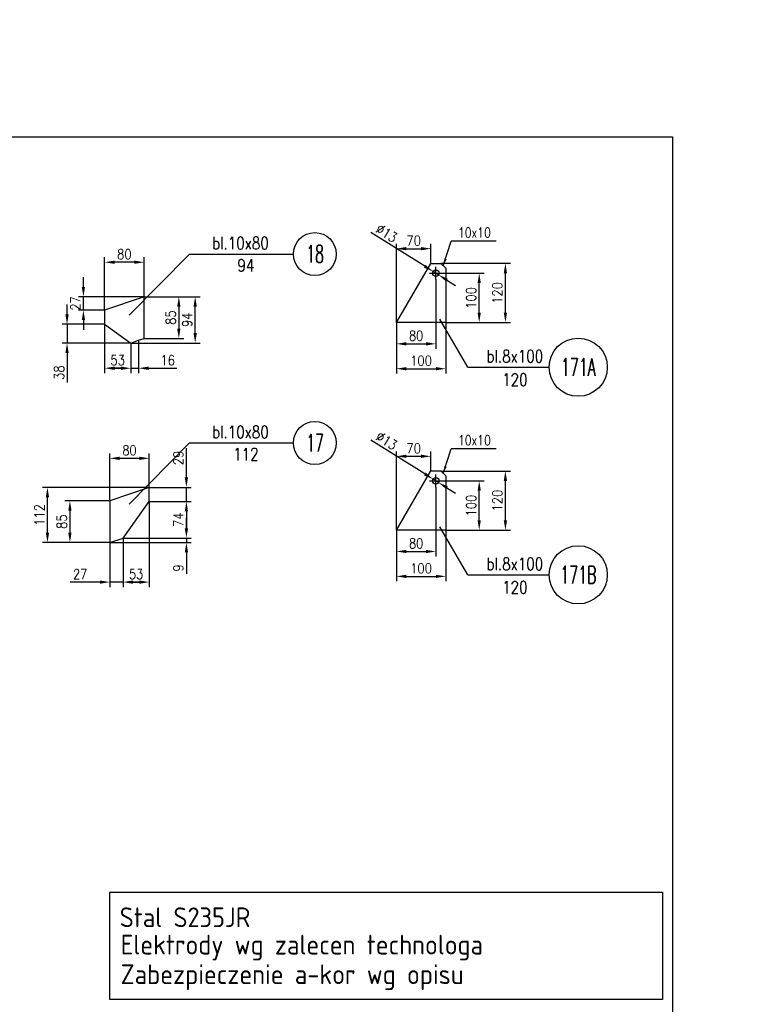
# Model space of a CAD drawing. Header units: millimetres. Extents: x -34919 to 306996, y -293018 to -145733.
# Tile 191 of 256: x 76138 to 77621, y -186132 to -184138. Entities that reach past the tile are written whole.
import ezdxf
from ezdxf.enums import TextEntityAlignment as Align

# ---------------------------------------------------------------- set-up
doc = ezdxf.new("R2010")
doc.units = ezdxf.units.MM
doc.header["$LTSCALE"] = 3
doc.linetypes.add('DASHDOT', pattern=[25.4, 12.7, -6.35, 0, -6.35])
for name, color, linetype in [('CIENKA', 4, 'Continuous'), ('K-wypełnienia', 8, 'Continuous'), ('oznaczenia', 4, 'Continuous'), ('Prz', 5, 'Continuous'), ('slupki', 7, 'Continuous')]:
    doc.layers.add(name, color=color, linetype=linetype)
doc.layers.add('OPISY', color=2, linetype='Continuous', lineweight=13)
doc.layers.add('SIATKA', color=5, linetype='Continuous', lineweight=18)
doc.styles.add('NOVE3', font='romans.shx', dxfattribs={"width": 0.7})
doc.styles.add('NOVE4', font='isocp.shx')
doc.styles.add('R20', font='romans.shx', dxfattribs={"width": 0.85})
doc.styles.add('R40', font='romans.shx', dxfattribs={"width": 0.8, "height": 40})
doc.styles.add('R50', font='romans.shx', dxfattribs={"width": 0.85, "height": 50})
doc.styles.add('WYMIAR1', font='ROMANS.shx', dxfattribs={"width": 0.7, "oblique": 15})
doc.dimstyles.new('NORM20', dxfattribs={"dimscale": 20, "dimtxt": 2, "dimasz": 1.5, "dimexe": 1, "dimexo": 1, "dimgap": 1, "dimtad": 1, "dimdec": 0, "dimzin": 0, "dimdsep": 46, "dimtxsty": 'WYMIAR1', "dimcen": 1.5, "dimclrd": 4, "dimclre": 4, "dimclrt": 3, "dimadec": 0, "dimazin": 0, "dimtfac": 1, "dimtdec": 0, "dimtmove": 2, "dimatfit": 3, "dimfxl": 1, "dimtolj": 1, "dimtzin": 0, "dimarcsym": 0})
doc.dimstyles.new('Skala 1_10', dxfattribs={"dimscale": 10, "dimtxt": 2, "dimasz": 2, "dimexe": 1, "dimexo": 0, "dimtad": 1, "dimdec": 0, "dimdsep": 46, "dimtxsty": 'R20', "dimcen": 0, "dimclrd": 4, "dimclre": 4, "dimclrt": 3, "dimadec": 0, "dimazin": 0, "dimtfac": 1, "dimtdec": 0, "dimtix": 1, "dimtmove": 0, "dimatfit": 2, "dimfxl": 1, "dimtolj": 1, "dimtzin": 0, "dimarcsym": 0})

# ---------------------------------------------------------------- blocks, each defined once
blk = doc.blocks.new('*D375')
at = {"layer": 'Defpoints', "color": 0, "transparency": 16777216}
for p in [(76981.6, -184664.2), (76901.6, -184751.1), (76981.6, -184794.3)]:
    blk.add_point(p, dxfattribs=at)
at = {"layer": 'SIATKA', "color": 4, "lineweight": -2, "transparency": 16777216}
for p, q in [((76981.6, -184664.2), (76981.6, -184804.3)), ((76901.6, -184751.1), (76901.6, -184804.3)), ((76921.6, -184794.3), (76961.6, -184794.3))]:
    blk.add_line(p, q, dxfattribs=at)
at = {"layer": 'SIATKA', "color": 4, "transparency": 16777216}
for points in [[(76921.6, -184790.9), (76921.6, -184797.6), (76901.6, -184794.3)], [(76961.6, -184790.9), (76961.6, -184797.6), (76981.6, -184794.3)]]:
    blk.add_solid(points, dxfattribs=at)
at = {"layer": 'SIATKA', "color": 3, "transparency": 16777216, "insert": (76941.6, -184778), "char_height": 20, "attachment_point": 5, "style": 'R20'}
blk.add_mtext('\\A1;80', dxfattribs=at)
blk = doc.blocks.new('*D376')
at = {"layer": 'Defpoints', "color": 0, "transparency": 16777216}
for p in [(76901.6, -184751.1), (77001.6, -184751.1), (77001.6, -184844.7)]:
    blk.add_point(p, dxfattribs=at)
at = {"layer": 'SIATKA', "color": 4, "lineweight": -2, "transparency": 16777216}
for p, q in [((76901.6, -184751.1), (76901.6, -184854.7)), ((77001.6, -184751.1), (77001.6, -184854.7)), ((76921.6, -184844.7), (76981.6, -184844.7))]:
    blk.add_line(p, q, dxfattribs=at)
at = {"layer": 'SIATKA', "color": 4, "transparency": 16777216}
for points in [[(76921.6, -184841.3), (76921.6, -184848), (76901.6, -184844.7)], [(76981.6, -184841.3), (76981.6, -184848), (77001.6, -184844.7)]]:
    blk.add_solid(points, dxfattribs=at)
at = {"layer": 'SIATKA', "color": 3, "transparency": 16777216, "insert": (76951.6, -184828.4), "char_height": 20, "attachment_point": 5, "style": 'R20'}
blk.add_mtext('\\A1;100', dxfattribs=at)
blk = doc.blocks.new('*D377')
at = {"layer": 'Defpoints', "color": 0, "transparency": 16777216}
for p in [(76994.6, -184651.2), (77069.5, -184651.2), (77001.6, -184751.1)]:
    blk.add_point(p, dxfattribs=at)
at = {"layer": 'SIATKA', "color": 4, "lineweight": -2, "transparency": 16777216}
for p, q in [((76994.6, -184651.2), (77079.5, -184651.2)), ((77069.5, -184731.1), (77069.5, -184671.2)), ((77001.6, -184751.1), (77079.5, -184751.1))]:
    blk.add_line(p, q, dxfattribs=at)
at = {"layer": 'SIATKA', "color": 4, "transparency": 16777216}
for points in [[(77066.2, -184671.2), (77072.8, -184671.2), (77069.5, -184651.2)], [(77066.2, -184731.1), (77072.8, -184731.1), (77069.5, -184751.1)]]:
    blk.add_solid(points, dxfattribs=at)
at = {"layer": 'SIATKA', "color": 3, "transparency": 16777216, "insert": (77053.2, -184701.2), "char_height": 20, "attachment_point": 5, "rotation": 90, "style": 'R20'}
blk.add_mtext('\\A1;100', dxfattribs=at)
blk = doc.blocks.new('*D378')
at = {"layer": 'Defpoints', "color": 0, "transparency": 16777216}
for p in [(76991.6, -184631.2), (77122.6, -184631.2), (77001.6, -184751.1)]:
    blk.add_point(p, dxfattribs=at)
at = {"layer": 'SIATKA', "color": 4, "lineweight": -2, "transparency": 16777216}
for p, q in [((76991.6, -184631.2), (77132.6, -184631.2)), ((77122.6, -184731.1), (77122.6, -184651.2)), ((77001.6, -184751.1), (77132.6, -184751.1))]:
    blk.add_line(p, q, dxfattribs=at)
at = {"layer": 'SIATKA', "color": 4, "transparency": 16777216}
for points in [[(77119.3, -184651.2), (77125.9, -184651.2), (77122.6, -184631.2)], [(77119.3, -184731.1), (77125.9, -184731.1), (77122.6, -184751.1)]]:
    blk.add_solid(points, dxfattribs=at)
at = {"layer": 'SIATKA', "color": 3, "transparency": 16777216, "insert": (77106.3, -184691.2), "char_height": 20, "attachment_point": 5, "rotation": 90, "style": 'R20'}
blk.add_mtext('\\A1;120', dxfattribs=at)
blk = doc.blocks.new('*D379')
at = {"layer": 'Defpoints', "color": 0, "transparency": 16777216}
for p in [(76971.6, -184601.5), (76971.6, -184631.2), (76901.6, -184751.1)]:
    blk.add_point(p, dxfattribs=at)
at = {"layer": 'SIATKA', "color": 4, "lineweight": -2, "transparency": 16777216}
for p, q in [((76901.6, -184751.1), (76901.6, -184591.5)), ((76971.6, -184631.2), (76971.6, -184591.5)), ((76921.6, -184601.5), (76951.6, -184601.5))]:
    blk.add_line(p, q, dxfattribs=at)
at = {"layer": 'SIATKA', "color": 4, "transparency": 16777216}
for points in [[(76921.6, -184598.2), (76921.6, -184604.8), (76901.6, -184601.5)], [(76951.6, -184598.2), (76951.6, -184604.8), (76971.6, -184601.5)]]:
    blk.add_solid(points, dxfattribs=at)
at = {"layer": 'SIATKA', "color": 3, "transparency": 16777216, "insert": (76936.6, -184585.2), "char_height": 20, "attachment_point": 5, "style": 'R20'}
blk.add_mtext('\\A1;70', dxfattribs=at)
blk = doc.blocks.new('*D380')
at = {"layer": 'Defpoints', "color": 0, "transparency": 16777216}
for p in [(76976.1, -184647.8), (76987.2, -184654.7)]:
    blk.add_point(p, dxfattribs=at)
at = {"layer": 'SIATKA', "color": 4, "lineweight": -2, "transparency": 16777216}
for p, q in [((76959.2, -184637.2), (76849.8, -184569)), ((76987.2, -184654.7), (76976.1, -184647.8)), ((77004.1, -184665.3), (77021.1, -184675.8))]:
    blk.add_line(p, q, dxfattribs=at)
at = {"layer": 'SIATKA', "color": 4, "transparency": 16777216}
for points in [[(76960.9, -184634.4), (76957.4, -184640), (76976.1, -184647.8)], [(77005.9, -184662.4), (77002.4, -184668.1), (76987.2, -184654.7)]]:
    blk.add_solid(points, dxfattribs=at)
at = {"layer": 'SIATKA', "color": 3, "transparency": 16777216, "insert": (76881.9, -184569.9), "char_height": 20, "attachment_point": 5, "rotation": 328.0518, "style": 'R20'}
blk.add_mtext('\\A1;∅13', dxfattribs=at)
blk = doc.blocks.new('*D381')
at = {"layer": 'Defpoints', "color": 0, "transparency": 16777216}
for p in [(76981.6, -185084.9), (76901.6, -185171.8), (76981.6, -185214.9)]:
    blk.add_point(p, dxfattribs=at)
at = {"layer": 'SIATKA', "color": 4, "lineweight": -2, "transparency": 16777216}
for p, q in [((76981.6, -185084.9), (76981.6, -185224.9)), ((76901.6, -185171.8), (76901.6, -185224.9)), ((76921.6, -185214.9), (76961.6, -185214.9))]:
    blk.add_line(p, q, dxfattribs=at)
at = {"layer": 'SIATKA', "color": 4, "transparency": 16777216}
for points in [[(76921.6, -185211.5), (76921.6, -185218.2), (76901.6, -185214.9)], [(76961.6, -185211.5), (76961.6, -185218.2), (76981.6, -185214.9)]]:
    blk.add_solid(points, dxfattribs=at)
at = {"layer": 'SIATKA', "color": 3, "transparency": 16777216, "insert": (76941.6, -185198.6), "char_height": 20, "attachment_point": 5, "style": 'R20'}
blk.add_mtext('\\A1;80', dxfattribs=at)
blk = doc.blocks.new('*D382')
at = {"layer": 'Defpoints', "color": 0, "transparency": 16777216}
for p in [(76901.6, -185171.8), (77001.6, -185171.8), (77001.6, -185265.3)]:
    blk.add_point(p, dxfattribs=at)
at = {"layer": 'SIATKA', "color": 4, "lineweight": -2, "transparency": 16777216}
for p, q in [((76901.6, -185171.8), (76901.6, -185275.3)), ((77001.6, -185171.8), (77001.6, -185275.3)), ((76921.6, -185265.3), (76981.6, -185265.3))]:
    blk.add_line(p, q, dxfattribs=at)
at = {"layer": 'SIATKA', "color": 4, "transparency": 16777216}
for points in [[(76921.6, -185262), (76921.6, -185268.6), (76901.6, -185265.3)], [(76981.6, -185262), (76981.6, -185268.6), (77001.6, -185265.3)]]:
    blk.add_solid(points, dxfattribs=at)
at = {"layer": 'SIATKA', "color": 3, "transparency": 16777216, "insert": (76951.6, -185249), "char_height": 20, "attachment_point": 5, "style": 'R20'}
blk.add_mtext('\\A1;100', dxfattribs=at)
blk = doc.blocks.new('*D383')
at = {"layer": 'Defpoints', "color": 0, "transparency": 16777216}
for p in [(76994.6, -185071.9), (77069.5, -185071.9), (77001.6, -185171.8)]:
    blk.add_point(p, dxfattribs=at)
at = {"layer": 'SIATKA', "color": 4, "lineweight": -2, "transparency": 16777216}
for p, q in [((76994.6, -185071.9), (77079.5, -185071.9)), ((77069.5, -185151.8), (77069.5, -185091.9)), ((77001.6, -185171.8), (77079.5, -185171.8))]:
    blk.add_line(p, q, dxfattribs=at)
at = {"layer": 'SIATKA', "color": 4, "transparency": 16777216}
for points in [[(77066.2, -185091.9), (77072.8, -185091.9), (77069.5, -185071.9)], [(77066.2, -185151.8), (77072.8, -185151.8), (77069.5, -185171.8)]]:
    blk.add_solid(points, dxfattribs=at)
at = {"layer": 'SIATKA', "color": 3, "transparency": 16777216, "insert": (77053.2, -185121.8), "char_height": 20, "attachment_point": 5, "rotation": 90, "style": 'R20'}
blk.add_mtext('\\A1;100', dxfattribs=at)
blk = doc.blocks.new('*D384')
at = {"layer": 'Defpoints', "color": 0, "transparency": 16777216}
for p in [(76991.6, -185051.9), (77122.6, -185051.9), (77001.6, -185171.8)]:
    blk.add_point(p, dxfattribs=at)
at = {"layer": 'SIATKA', "color": 4, "lineweight": -2, "transparency": 16777216}
for p, q in [((76991.6, -185051.9), (77132.6, -185051.9)), ((77122.6, -185151.8), (77122.6, -185071.9)), ((77001.6, -185171.8), (77132.6, -185171.8))]:
    blk.add_line(p, q, dxfattribs=at)
at = {"layer": 'SIATKA', "color": 4, "transparency": 16777216}
for points in [[(77119.3, -185071.9), (77125.9, -185071.9), (77122.6, -185051.9)], [(77119.3, -185151.8), (77125.9, -185151.8), (77122.6, -185171.8)]]:
    blk.add_solid(points, dxfattribs=at)
at = {"layer": 'SIATKA', "color": 3, "transparency": 16777216, "insert": (77106.3, -185111.8), "char_height": 20, "attachment_point": 5, "rotation": 90, "style": 'R20'}
blk.add_mtext('\\A1;120', dxfattribs=at)
blk = doc.blocks.new('*D385')
at = {"layer": 'Defpoints', "color": 0, "transparency": 16777216}
for p in [(76971.6, -185022.1), (76971.6, -185051.9), (76901.6, -185171.8)]:
    blk.add_point(p, dxfattribs=at)
at = {"layer": 'SIATKA', "color": 4, "lineweight": -2, "transparency": 16777216}
for p, q in [((76901.6, -185171.8), (76901.6, -185012.1)), ((76921.6, -185022.1), (76951.6, -185022.1)), ((76971.6, -185051.9), (76971.6, -185012.1))]:
    blk.add_line(p, q, dxfattribs=at)
at = {"layer": 'SIATKA', "color": 4, "transparency": 16777216}
for points in [[(76921.6, -185018.8), (76921.6, -185025.4), (76901.6, -185022.1)], [(76951.6, -185018.8), (76951.6, -185025.4), (76971.6, -185022.1)]]:
    blk.add_solid(points, dxfattribs=at)
at = {"layer": 'SIATKA', "color": 3, "transparency": 16777216, "insert": (76936.6, -185005.9), "char_height": 20, "attachment_point": 5, "style": 'R20'}
blk.add_mtext('\\A1;70', dxfattribs=at)
blk = doc.blocks.new('*D386')
at = {"layer": 'Defpoints', "color": 0, "transparency": 16777216}
for p in [(76976.1, -185068.4), (76987.2, -185075.3)]:
    blk.add_point(p, dxfattribs=at)
at = {"layer": 'SIATKA', "color": 4, "lineweight": -2, "transparency": 16777216}
for p, q in [((76959.2, -185057.8), (76849.8, -184989.7)), ((76987.2, -185075.3), (76976.1, -185068.4)), ((77004.1, -185085.9), (77021.1, -185096.5))]:
    blk.add_line(p, q, dxfattribs=at)
at = {"layer": 'SIATKA', "color": 4, "transparency": 16777216}
for points in [[(76960.9, -185055), (76957.4, -185060.7), (76976.1, -185068.4)], [(77005.9, -185083.1), (77002.4, -185088.7), (76987.2, -185075.3)]]:
    blk.add_solid(points, dxfattribs=at)
at = {"layer": 'SIATKA', "color": 3, "transparency": 16777216, "insert": (76881.9, -184990.5), "char_height": 20, "attachment_point": 5, "rotation": 328.0518, "style": 'R20'}
blk.add_mtext('\\A1;∅13', dxfattribs=at)
blk = doc.blocks.new('*D408')
at = {"color": 4, "lineweight": -2, "transparency": 16777216}
for p, q in [((76390.2, -184698.9), (76503.7, -184698.9)), ((76493.7, -184772.6), (76493.7, -184718.9)), ((76363.2, -184792.6), (76503.7, -184792.6))]:
    blk.add_line(p, q, dxfattribs=at)
at = {"color": 4, "transparency": 16777216}
for points in [[(76490.4, -184718.9), (76497.1, -184718.9), (76493.7, -184698.9)], [(76490.4, -184772.6), (76497.1, -184772.6), (76493.7, -184792.6)]]:
    blk.add_solid(points, dxfattribs=at)
at = {"layer": 'Defpoints', "color": 0, "transparency": 16777216}
for p in [(76390.2, -184698.9), (76493.7, -184698.9), (76363.2, -184792.6)]:
    blk.add_point(p, dxfattribs=at)
at = {"color": 3, "transparency": 16777216, "insert": (76477.5, -184745.7), "char_height": 20, "attachment_point": 5, "rotation": 90, "style": 'R20'}
blk.add_mtext('\\A1;94', dxfattribs=at)
blk = doc.blocks.new('*D409')
at = {"color": 4, "lineweight": -2, "transparency": 16777216}
for p, q in [((76390.2, -184698.9), (76470.6, -184698.9)), ((76460.6, -184718.9), (76460.6, -184763.4)), ((76390.2, -184783.4), (76470.6, -184783.4))]:
    blk.add_line(p, q, dxfattribs=at)
at = {"color": 4, "transparency": 16777216}
for points in [[(76457.2, -184718.9), (76463.9, -184718.9), (76460.6, -184698.9)], [(76457.2, -184763.4), (76463.9, -184763.4), (76460.6, -184783.4)]]:
    blk.add_solid(points, dxfattribs=at)
at = {"layer": 'Defpoints', "color": 0, "transparency": 16777216}
for p in [(76390.2, -184698.9), (76390.2, -184783.4), (76460.6, -184783.4)]:
    blk.add_point(p, dxfattribs=at)
at = {"color": 3, "transparency": 16777216, "insert": (76444.3, -184741.1), "char_height": 20, "attachment_point": 5, "rotation": 90, "style": 'R20'}
blk.add_mtext('\\A1;85', dxfattribs=at)
blk = doc.blocks.new('*D410')
at = {"color": 4, "lineweight": -2, "transparency": 16777216}
for p, q in [((76310.2, -184726.2), (76310.2, -184619)), ((76370.2, -184629), (76330.2, -184629)), ((76390.2, -184698.9), (76390.2, -184619))]:
    blk.add_line(p, q, dxfattribs=at)
at = {"color": 4, "transparency": 16777216}
for points in [[(76330.2, -184625.7), (76330.2, -184632.3), (76310.2, -184629)], [(76370.2, -184625.7), (76370.2, -184632.3), (76390.2, -184629)]]:
    blk.add_solid(points, dxfattribs=at)
at = {"layer": 'Defpoints', "color": 0, "transparency": 16777216}
for p in [(76310.2, -184629), (76390.2, -184698.9), (76310.2, -184726.2)]:
    blk.add_point(p, dxfattribs=at)
at = {"color": 3, "transparency": 16777216, "insert": (76350.2, -184612.8), "char_height": 20, "attachment_point": 5, "style": 'R20'}
blk.add_mtext('\\A1;80', dxfattribs=at)
blk = doc.blocks.new('*D411')
at = {"color": 4, "lineweight": -2, "transparency": 16777216}
for p, q in [((76234, -184734.7), (76234, -184714.7)), ((76310.2, -184754.7), (76224, -184754.7)), ((76234, -184754.7), (76234, -184792.6)), ((76363.2, -184792.6), (76224, -184792.6)), ((76234, -184812.6), (76234, -184872.6))]:
    blk.add_line(p, q, dxfattribs=at)
at = {"color": 4, "transparency": 16777216}
for points in [[(76230.7, -184734.7), (76237.3, -184734.7), (76234, -184754.7)], [(76230.7, -184812.6), (76237.3, -184812.6), (76234, -184792.6)]]:
    blk.add_solid(points, dxfattribs=at)
at = {"layer": 'Defpoints', "color": 0, "transparency": 16777216}
for p in [(76234, -184754.7), (76310.2, -184754.7), (76363.2, -184792.6)]:
    blk.add_point(p, dxfattribs=at)
at = {"color": 3, "transparency": 16777216, "insert": (76217.8, -184852.6), "char_height": 20, "attachment_point": 5, "rotation": 90, "style": 'R20'}
blk.add_mtext('\\A1;38', dxfattribs=at)
blk = doc.blocks.new('*D412')
at = {"color": 4, "lineweight": -2, "transparency": 16777216}
for p, q in [((76310.2, -184754.7), (76310.2, -184853.7)), ((76363.2, -184792.6), (76363.2, -184853.7)), ((76330.2, -184843.7), (76343.2, -184843.7))]:
    blk.add_line(p, q, dxfattribs=at)
at = {"color": 4, "transparency": 16777216}
for points in [[(76330.2, -184840.4), (76330.2, -184847.1), (76310.2, -184843.7)], [(76343.2, -184840.4), (76343.2, -184847.1), (76363.2, -184843.7)]]:
    blk.add_solid(points, dxfattribs=at)
at = {"layer": 'Defpoints', "color": 0, "transparency": 16777216}
for p in [(76310.2, -184754.7), (76363.2, -184792.6), (76363.2, -184843.7)]:
    blk.add_point(p, dxfattribs=at)
at = {"color": 3, "transparency": 16777216, "insert": (76336.7, -184827.5), "char_height": 20, "attachment_point": 5, "style": 'R20'}
blk.add_mtext('\\A1;53', dxfattribs=at)
blk = doc.blocks.new('*D407')
at = {"color": 4, "lineweight": -2, "transparency": 16777216}
for p, q in [((76267.2, -184678.9), (76267.2, -184658.9)), ((76390.2, -184698.9), (76257.2, -184698.9)), ((76267.2, -184726.2), (76267.2, -184698.9)), ((76310.2, -184726.2), (76257.2, -184726.2)), ((76267.2, -184746.2), (76267.2, -184766.2))]:
    blk.add_line(p, q, dxfattribs=at)
at = {"color": 4, "transparency": 16777216}
for points in [[(76263.8, -184678.9), (76270.5, -184678.9), (76267.2, -184698.9)], [(76263.8, -184746.2), (76270.5, -184746.2), (76267.2, -184726.2)]]:
    blk.add_solid(points, dxfattribs=at)
at = {"layer": 'Defpoints', "color": 0, "transparency": 16777216}
for p in [(76267.2, -184698.9), (76390.2, -184698.9), (76310.2, -184726.2)]:
    blk.add_point(p, dxfattribs=at)
at = {"color": 3, "transparency": 16777216, "insert": (76250.9, -184712.5), "char_height": 20, "attachment_point": 5, "rotation": 90, "style": 'R20'}
blk.add_mtext('\\A1;27', dxfattribs=at)
blk = doc.blocks.new('*D413')
at = {"color": 4, "lineweight": -2, "transparency": 16777216}
for p, q in [((76379.1, -184787.2), (76379.1, -184853.7)), ((76363.2, -184792.6), (76363.2, -184853.7)), ((76343.2, -184843.7), (76323.2, -184843.7)), ((76363.2, -184843.7), (76379.1, -184843.7)), ((76399.1, -184843.7), (76456.7, -184843.7))]:
    blk.add_line(p, q, dxfattribs=at)
at = {"color": 4, "transparency": 16777216}
for points in [[(76343.2, -184840.4), (76343.2, -184847.1), (76363.2, -184843.7)], [(76399.1, -184840.4), (76399.1, -184847.1), (76379.1, -184843.7)]]:
    blk.add_solid(points, dxfattribs=at)
at = {"layer": 'Defpoints', "color": 0, "transparency": 16777216}
for p in [(76379.1, -184787.2), (76363.2, -184792.6), (76363.2, -184843.7)]:
    blk.add_point(p, dxfattribs=at)
at = {"color": 3, "transparency": 16777216, "insert": (76437.9, -184827.5), "char_height": 20, "attachment_point": 5, "style": 'R20'}
blk.add_mtext('\\A1;16', dxfattribs=at)
blk = doc.blocks.new('*D414')
at = {"color": 4, "lineweight": -2, "transparency": 16777216}
for p, q in [((76400.5, -185085), (76184.3, -185085)), ((76194.3, -185176.9), (76194.3, -185105)), ((76320.5, -185196.9), (76184.3, -185196.9))]:
    blk.add_line(p, q, dxfattribs=at)
at = {"color": 4, "transparency": 16777216}
for points in [[(76190.9, -185105), (76197.6, -185105), (76194.3, -185085)], [(76190.9, -185176.9), (76197.6, -185176.9), (76194.3, -185196.9)]]:
    blk.add_solid(points, dxfattribs=at)
at = {"layer": 'Defpoints', "color": 0, "transparency": 16777216}
for p in [(76194.3, -185085), (76400.5, -185085), (76320.5, -185196.9)]:
    blk.add_point(p, dxfattribs=at)
at = {"color": 3, "transparency": 16777216, "insert": (76178, -185140.9), "char_height": 20, "attachment_point": 5, "rotation": 90, "style": 'R20'}
blk.add_mtext('\\A1;112', dxfattribs=at)
blk = doc.blocks.new('*D415')
at = {"color": 4, "lineweight": -2, "transparency": 16777216}
for p, q in [((76320.5, -185112.3), (76229.8, -185112.3)), ((76239.8, -185132.3), (76239.8, -185176.9)), ((76320.5, -185196.9), (76229.8, -185196.9))]:
    blk.add_line(p, q, dxfattribs=at)
at = {"color": 4, "transparency": 16777216}
for points in [[(76236.4, -185132.3), (76243.1, -185132.3), (76239.8, -185112.3)], [(76236.4, -185176.9), (76243.1, -185176.9), (76239.8, -185196.9)]]:
    blk.add_solid(points, dxfattribs=at)
at = {"layer": 'Defpoints', "color": 0, "transparency": 16777216}
for p in [(76320.5, -185112.3), (76239.8, -185196.9), (76320.5, -185196.9)]:
    blk.add_point(p, dxfattribs=at)
at = {"color": 3, "transparency": 16777216, "insert": (76223.5, -185154.6), "char_height": 20, "attachment_point": 5, "rotation": 90, "style": 'R20'}
blk.add_mtext('\\A1;85', dxfattribs=at)
blk = doc.blocks.new('*D416')
at = {"color": 4, "lineweight": -2, "transparency": 16777216}
for p, q in [((76320.5, -185112.3), (76320.5, -185016.2)), ((76340.5, -185026.2), (76380.5, -185026.2)), ((76400.5, -185085), (76400.5, -185016.2))]:
    blk.add_line(p, q, dxfattribs=at)
at = {"color": 4, "transparency": 16777216}
for points in [[(76340.5, -185022.9), (76340.5, -185029.6), (76320.5, -185026.2)], [(76380.5, -185022.9), (76380.5, -185029.6), (76400.5, -185026.2)]]:
    blk.add_solid(points, dxfattribs=at)
at = {"layer": 'Defpoints', "color": 0, "transparency": 16777216}
for p in [(76400.5, -185026.2), (76400.5, -185085), (76320.5, -185112.3)]:
    blk.add_point(p, dxfattribs=at)
at = {"color": 3, "transparency": 16777216, "insert": (76360.5, -185010), "char_height": 20, "attachment_point": 5, "style": 'R20'}
blk.add_mtext('\\A1;80', dxfattribs=at)
blk = doc.blocks.new('*D417')
at = {"color": 4, "lineweight": -2, "transparency": 16777216}
for p, q in [((76475.9, -185167.7), (76475.9, -185147.7)), ((76347.5, -185187.7), (76485.9, -185187.7)), ((76475.9, -185187.7), (76475.9, -185196.9)), ((76320.5, -185196.9), (76485.9, -185196.9)), ((76475.9, -185216.9), (76475.9, -185259.9))]:
    blk.add_line(p, q, dxfattribs=at)
at = {"color": 4, "transparency": 16777216}
for points in [[(76472.6, -185167.7), (76479.3, -185167.7), (76475.9, -185187.7)], [(76472.6, -185216.9), (76479.3, -185216.9), (76475.9, -185196.9)]]:
    blk.add_solid(points, dxfattribs=at)
at = {"layer": 'Defpoints', "color": 0, "transparency": 16777216}
for p in [(76347.5, -185187.7), (76475.9, -185187.7), (76320.5, -185196.9)]:
    blk.add_point(p, dxfattribs=at)
at = {"color": 3, "transparency": 16777216, "insert": (76459.7, -185248.4), "char_height": 20, "attachment_point": 5, "rotation": 90, "style": 'R20'}
blk.add_mtext('\\A1;9', dxfattribs=at)
blk = doc.blocks.new('*D418')
at = {"color": 4, "lineweight": -2, "transparency": 16777216}
for p, q in [((76347.5, -185187.7), (76347.5, -185286.9)), ((76320.5, -185196.9), (76320.5, -185286.9)), ((76300.5, -185276.9), (76240.5, -185276.9)), ((76347.5, -185276.9), (76320.5, -185276.9)), ((76367.5, -185276.9), (76387.5, -185276.9))]:
    blk.add_line(p, q, dxfattribs=at)
at = {"color": 4, "transparency": 16777216}
for points in [[(76300.5, -185273.6), (76300.5, -185280.3), (76320.5, -185276.9)], [(76367.5, -185273.6), (76367.5, -185280.3), (76347.5, -185276.9)]]:
    blk.add_solid(points, dxfattribs=at)
at = {"layer": 'Defpoints', "color": 0, "transparency": 16777216}
for p in [(76347.5, -185187.7), (76320.5, -185196.9), (76320.5, -185276.9)]:
    blk.add_point(p, dxfattribs=at)
at = {"color": 3, "transparency": 16777216, "insert": (76260.5, -185260.7), "char_height": 20, "attachment_point": 5, "style": 'R20'}
blk.add_mtext('\\A1;27', dxfattribs=at)
blk = doc.blocks.new('*D419')
at = {"color": 4, "lineweight": -2, "transparency": 16777216}
for p, q in [((76475.9, -185065), (76475.9, -185005.8)), ((76400.5, -185085), (76485.9, -185085)), ((76475.9, -185113.6), (76475.9, -185085)), ((76400.5, -185113.6), (76485.9, -185113.6)), ((76475.9, -185133.6), (76475.9, -185153.6))]:
    blk.add_line(p, q, dxfattribs=at)
at = {"color": 4, "transparency": 16777216}
for points in [[(76472.6, -185065), (76479.3, -185065), (76475.9, -185085)], [(76472.6, -185133.6), (76479.3, -185133.6), (76475.9, -185113.6)]]:
    blk.add_solid(points, dxfattribs=at)
at = {"layer": 'Defpoints', "color": 0, "transparency": 16777216}
for p in [(76400.5, -185085), (76400.5, -185113.6), (76475.9, -185113.6)]:
    blk.add_point(p, dxfattribs=at)
at = {"color": 3, "transparency": 16777216, "insert": (76459.7, -185025.4), "char_height": 20, "attachment_point": 5, "rotation": 90, "style": 'R20'}
blk.add_mtext('\\A1;29', dxfattribs=at)
blk = doc.blocks.new('*D420')
at = {"color": 4, "lineweight": -2, "transparency": 16777216}
for p, q in [((76400.5, -185113.6), (76485.9, -185113.6)), ((76475.9, -185133.6), (76475.9, -185167.7)), ((76450.5, -185187.7), (76485.9, -185187.7))]:
    blk.add_line(p, q, dxfattribs=at)
at = {"color": 4, "transparency": 16777216}
for points in [[(76472.6, -185133.6), (76479.3, -185133.6), (76475.9, -185113.6)], [(76472.6, -185167.7), (76479.3, -185167.7), (76475.9, -185187.7)]]:
    blk.add_solid(points, dxfattribs=at)
at = {"layer": 'Defpoints', "color": 0, "transparency": 16777216}
for p in [(76400.5, -185113.6), (76450.5, -185187.7), (76475.9, -185187.7)]:
    blk.add_point(p, dxfattribs=at)
at = {"color": 3, "transparency": 16777216, "insert": (76459.7, -185150.6), "char_height": 20, "attachment_point": 5, "rotation": 90, "style": 'R20'}
blk.add_mtext('\\A1;74', dxfattribs=at)
blk = doc.blocks.new('*D421')
at = {"color": 4, "lineweight": -2, "transparency": 16777216}
for p, q in [((76400.5, -185113.6), (76400.5, -185286.9)), ((76347.5, -185187.7), (76347.5, -185286.9)), ((76380.5, -185276.9), (76367.5, -185276.9))]:
    blk.add_line(p, q, dxfattribs=at)
at = {"color": 4, "transparency": 16777216}
for points in [[(76367.5, -185273.6), (76367.5, -185280.3), (76347.5, -185276.9)], [(76380.5, -185273.6), (76380.5, -185280.3), (76400.5, -185276.9)]]:
    blk.add_solid(points, dxfattribs=at)
at = {"layer": 'Defpoints', "color": 0, "transparency": 16777216}
for p in [(76400.5, -185113.6), (76347.5, -185187.7), (76347.5, -185276.9)]:
    blk.add_point(p, dxfattribs=at)
at = {"color": 3, "transparency": 16777216, "insert": (76374, -185260.7), "char_height": 20, "attachment_point": 5, "style": 'R20'}
blk.add_mtext('\\A1;53', dxfattribs=at)

msp = doc.modelspace()

# ---------------------------------------------------------------- linework, layer by layer
at = {"color": 4}
for p, q in [((76482.419, -184612.455), (76359.931, -184736.292)), ((76482.419, -184612.455), (76692.714, -184612.455)), ((77046.518, -184841.582), (77211.234, -184841.582)), ((76482.419, -184995.127), (76359.931, -185118.964)), ((76482.419, -184995.127), (76692.714, -184995.127)), ((77046.518, -185262.197), (77211.234, -185262.197))]:
    msp.add_line(p, q, dxfattribs=at)
at = {"color": 6, "elevation": 0}
for points in [[(76901.637, -184751.149), (76971.637, -184631.24), (76971.637, -184631.24), (76991.637, -184631.24), (77001.637, -184641.24), (77001.637, -184751.149), (76901.637, -184751.149)], [(76901.637, -185171.765), (76971.637, -185051.856), (76971.637, -185051.856), (76991.637, -185051.856), (77001.637, -185061.856), (77001.637, -185171.765), (76901.637, -185171.765)]]:
    msp.add_lwpolyline(points, dxfattribs=at)
at = {"color": 6}
for points in [[(76390.213, -184698.862), (76310.212, -184726.182), (76310.21, -184754.719), (76363.203, -184792.621), (76379.143, -184787.178), (76390.209, -184783.399)], [(76400.524, -185113.557), (76400.524, -185085.021), (76320.524, -185112.341), (76320.524, -185196.877), (76347.529, -185187.655)]]:
    msp.add_lwpolyline(points, close=True, dxfattribs=at)
at = {"color": 4, "lineweight": 30}
msp.add_lwpolyline([(76321.016, -185904.844), (77441.016, -185904.844), (77441.016, -186122.184), (76321.016, -186122.184)], close=True, dxfattribs=at)
at = {"color": 6}
for centre in [(76981.637, -184651.24), (76981.637, -185071.856)]:
    msp.add_circle(centre, 6.5, dxfattribs=at)
at = {"layer": 'CIENKA', "linetype": 'Continuous'}
for p, q in [((77046.518, -184841.582), (76989.478, -184744.637)), ((77046.518, -185262.197), (76989.478, -185165.253))]:
    msp.add_line(p, q, dxfattribs=at)
at = {"layer": 'K-wypełnienia', "color": 1, "linetype": 'Continuous'}
for centre, radius in [((76736.28, -184612.455), 43.566), ((77270.201, -184841.582), 58.967), ((76736.28, -184995.127), 43.566), ((77270.201, -185262.197), 58.967)]:
    msp.add_circle(centre, radius, dxfattribs=at)
at = {"layer": 'oznaczenia'}
for p, q in [((77104.051, -184586.021, 0), (77012.87, -184586.021, 0)), ((77104.051, -185006.636, 0), (77012.87, -185006.636, 0))]:
    msp.add_line(p, q, dxfattribs=at)
at = {"layer": 'Prz'}
msp.add_lwpolyline([(73361.016, -184374.722), (77461.016, -184374.722), (77461.016, -187274.722), (73361.016, -187274.722)], close=True, dxfattribs=at)
at = {"layer": 'slupki', "color": 4, "linetype": 'DASHDOT', "elevation": 0, "flags": 128}
for points in [[(76968.637, -184651.24), (76994.637, -184651.24)], [(76981.637, -184664.24), (76981.637, -184638.24)], [(76981.637, -185084.856), (76981.637, -185058.856)], [(76968.637, -185071.856), (76994.637, -185071.856)]]:
    msp.add_lwpolyline(points, dxfattribs=at)

# ---------------------------------------------------------------- texts
at = {"color": 3, "lineweight": 30, "style": 'NOVE4'}
msp.add_text('Stal S235JR', height=40, dxfattribs=at).set_placement((76340.781, -185975.889))
at = {"color": 3, "style": 'NOVE4'}
for s, p in [('Elektrody wg zalecen technologa', (76342.567, -186031.329)), ('Zabezpieczenie a-kor wg opisu', (76342.567, -186091.329))]:
    msp.add_text(s, height=40, dxfattribs=at).set_placement(p)
at = {"color": 20, "insert": (33837.901, -182331.101), "char_height": 300, "width": 16331.01415, "attachment_point": 1, "style": 'NOVE3'}
msp.add_mtext('{\\C1;Wytyczne montażowe\\P\\H0.83333x;\\C3;Podczas montażu należy bezwzględnie przestrzegać dopuszczalnych tolerancji z uwagi na ścisłe dopasowanie elementów amortyzujących ugięcia dźwigarów przekrycia auli.\\P\\H1.2x;\\C1;\\PZabezpieczenia antykorozyjne.\\C256;\\P\\H0.83333x;\\C3;Wszystkie elementy stalowe konstrukcji należy poddać ocynkowaniu ogniowemu.\\PKonstrukcje przeznaczone do cynkowania ogniowego powinny odpowiadać następującym warunkom:\\P\\pl900;^I1. Spoiny powinny być wykonane metodą półautomatyczną w osłonie gazów ochronnych. Nie zaleca się spawania elektrodą otuloną, ze względu na złą jakość powłoki cynkowej na spoinach.\\P^I2. Powierzchnia konstrukcji powinna być wolna od: zawalcowań, zgorzelin, odprysków po spawaniu, ostrych krawędzi, zanieczyszczeń farbami, olejami, emulsjami oraz innymi materiałami stosowanymi przy trasowaniu, znakowaniu, spawaniu, wierceniu itp. W przypadku spawania elektrodą należy dokładnie usunąć otulinę spawalniczą w celu zminimalizowania wad powłoki. Po ocynkowaniu uwydatnią się wady jakości powierzchni stali np. zawalcowania, rysy traserskie, zeszlifowania, pory, odpryski spawalnicze, wadliwe spoiny.\\P^I3. Elementy konstrukcyjne powinny posiadać odpowiednie otwory technologiczne do odpowietrzenia, swobodnego przepływu cynku zewnątrz i wewnątrz elementu oraz do podwieszenia (mogą być przyspawane uchwyty z blachy z otworami).\\P^I4. W przypadku powierzchni spawanych na zakładkę, spoina powinna być szczelna ze wszystkich stron (spawana na około), a nakładki szczelnie przylegać do konstrukcji. Przekroje skrzynkowe oraz powierzchnie nakładające się mogą powodować uszkodzenie konstrukcji - pękanie spoin.\\P^I5. Każdy element konstrukcyjny powinien składać się z jednego gatunku stali.\\P^I6. Konstrukcje nie powinny posiadać małych szczelin lub wnęk. Spoiny powinny być szczelne i zamknięte wokół elementu, ponieważ w przeciwnym przypadku mogą po cynkowaniu wylewać się z nich resztki topnika i kwasu pogarszając jakość powłoki (tzw. "krwawe wycieki").\\P^I7. Naddatek wymiarowy dla otworów pod śruby powinien wynosić 1 - 2 mm.\\PTermiczne oddziaływanie kąpieli cynkowej uwalnia w elementach naprężenia wewnętrzne, co może powodować odkształcenia. Szczególnie uwidacznia się to w elementach spawanych. Dotyczy to także dwuteowników spawanych, których odkształcenia po cynkowaniu mogą przekroczyć dopuszczalne normy, oraz nie usztywnionych arkuszy blach i otwartych kształtowników giętych.\\P\\C256;\\P\\pl0;\\H1.2x;\\C1;Malowanie konstrukcji.\\P\\H0.83333x;\\C3;Wszystkie elementy stalowe konstrukcji należy pomalować proszkowo na kolor RAL 9011}', dxfattribs=at)
at = {"layer": 'OPISY', "width": 0.8}
for s, height, style, p in [('10x10', 20, 'R40', (77059.684, -184568.957, 0)), ('bl.10x80', 25, 'R50', (76585.52, -184590.242)), ('94', 25, 'R50', (76596.554, -184635.264)), ('bl.8x100', 25, 'R50', (77141.789, -184819.368)), ('120', 25, 'R50', (77141.789, -184866.97)), ('bl.10x80', 25, 'R50', (76585.52, -184972.913)), ('10x10', 20, 'R40', (77059.684, -184989.572, 0)), ('112', 25, 'R50', (76596.554, -185017.936)), ('bl.8x100', 25, 'R50', (77141.789, -185239.984)), ('120', 25, 'R50', (77141.789, -185287.586))]:
    msp.add_text(s, height=height, dxfattribs=dict(at, style=style)).set_placement(p, align=Align.MIDDLE)
at = {"layer": 'OPISY', "color": 2, "style": 'R50', "width": 0.6}
for s, p in [('18', (76736.672, -184612.246)), ('171A', (77270.593, -184841.373)), ('17', (76736.672, -184994.918)), ('171B', (77270.593, -185261.988))]:
    msp.add_text(s, height=35, dxfattribs=at).set_placement(p, align=Align.MIDDLE)

# ---------------------------------------------------------------- dimensions: what is measured, and where the dimension line sits
at = {"color": 7}
for base, p1, p2, picture, middle in [((76310.212, -184629.015), (76390.213, -184698.862), (76310.212, -184726.182), '*D410', (76350.212, -184612.765)), ((76363.203, -184843.744), (76310.21, -184754.719), (76363.203, -184792.621), '*D412', (76336.707, -184827.494)), ((76400.524, -185026.227), (76320.524, -185112.341), (76400.524, -185085.021), '*D416', (76360.524, -185009.977)), ((76347.529, -185276.927), (76400.524, -185113.557), (76347.529, -185187.655), '*D421', (76374.026, -185260.677))]:
    dim = msp.add_linear_dim(base=base, p1=p1, p2=p2, dimstyle='Skala 1_10', dxfattribs=at)
    dim.commit()
    dim.dimension.update_dxf_attribs({"geometry": picture, "text_midpoint": middle})
for base, p1, p2, picture, middle in [((76267.16, -184698.862), (76310.212, -184726.182), (76390.213, -184698.862), '*D407', (76250.91, -184712.522)), ((76493.733, -184698.862), (76363.203, -184792.621), (76390.213, -184698.862), '*D408', (76477.483, -184745.741)), ((76460.576, -184783.399), (76390.213, -184698.862), (76390.209, -184783.399), '*D409', (76444.326, -184741.13)), ((76194.282, -185085.021), (76320.524, -185196.877), (76400.524, -185085.021), '*D414', (76178.032, -185140.949)), ((76239.768, -185196.877), (76320.524, -185112.341), (76320.524, -185196.877), '*D415', (76223.518, -185154.609))]:
    dim = msp.add_linear_dim(base=base, p1=p1, p2=p2, angle=90, dimstyle='Skala 1_10', dxfattribs=at)
    dim.commit()
    dim.dimension.update_dxf_attribs({"geometry": picture, "text_midpoint": middle})
for base, p1, p2, picture, middle in [((76234.003, -184754.719), (76363.203, -184792.621), (76310.21, -184754.719), '*D411', (76234.003, -184852.633)), ((76475.945, -185113.557), (76400.524, -185085.021), (76400.524, -185113.557), '*D419', (76475.945, -185025.414)), ((76475.945, -185187.655), (76320.524, -185196.877), (76347.529, -185187.655), '*D417', (76475.945, -185248.389))]:
    dim = msp.add_linear_dim(base=base, p1=p1, p2=p2, angle=90, dimstyle='Skala 1_10', dxfattribs=at)
    dim.commit()
    dim.dimension.update_dxf_attribs({"geometry": picture, "text_midpoint": middle, "dimtype": 160})
for base, p1, p2, picture, middle in [((76363.203, -184843.744), (76379.143, -184787.178), (76363.203, -184792.621), '*D413', (76437.941, -184843.744)), ((76320.524, -185276.927), (76347.529, -185187.655), (76320.524, -185196.877), '*D418', (76260.512, -185276.927))]:
    dim = msp.add_linear_dim(base=base, p1=p1, p2=p2, dimstyle='Skala 1_10', dxfattribs=at)
    dim.commit()
    dim.dimension.update_dxf_attribs({"geometry": picture, "text_midpoint": middle, "dimtype": 160})
dim = msp.add_linear_dim(base=(76475.945, -185187.655), p1=(76400.524, -185113.557), p2=(76450.46, -185187.655), angle=90, dimstyle='Skala 1_10', override={"dimtmove": 1}, dxfattribs=at)
dim.commit()
dim.dimension.update_dxf_attribs({"geometry": '*D420', "text_midpoint": (76459.695, -185150.606)})
at = {"layer": 'SIATKA', "color": 3}
for p1, p2, picture, middle in [((76987.153, -184654.68), (76976.122, -184647.801), '*D380', (76873.327, -184583.697)), ((76987.153, -185075.295), (76976.122, -185068.416), '*D386', (76873.327, -185004.312))]:
    dim = msp.add_diameter_dim_2p(p1=p1, p2=p2, dimstyle='Skala 1_10', dxfattribs=at)
    dim.commit()
    dim.dimension.update_dxf_attribs({"geometry": picture, "text_midpoint": middle, "dimtype": 163})
for base, p1, p2, picture, middle in [((76971.637, -184601.493), (76901.637, -184751.149), (76971.637, -184631.24), '*D379', (76936.637, -184585.243)), ((76981.637, -184794.251), (76901.637, -184751.149), (76981.637, -184664.24), '*D375', (76941.637, -184778.001)), ((77001.637, -184844.669), (76901.637, -184751.149), (77001.637, -184751.149), '*D376', (76951.637, -184828.419)), ((76971.637, -185022.108), (76901.637, -185171.765), (76971.637, -185051.856), '*D385', (76936.637, -185005.858)), ((76981.637, -185214.867), (76901.637, -185171.765), (76981.637, -185084.856), '*D381', (76941.637, -185198.617)), ((77001.637, -185265.284), (76901.637, -185171.765), (77001.637, -185171.765), '*D382', (76951.637, -185249.034))]:
    dim = msp.add_linear_dim(base=base, p1=p1, p2=p2, dimstyle='Skala 1_10', dxfattribs=at)
    dim.commit()
    dim.dimension.update_dxf_attribs({"geometry": picture, "text_midpoint": middle})
for base, p1, p2, picture, middle in [((77122.591, -184631.24), (77001.637, -184751.149), (76991.637, -184631.24), '*D378', (77106.341, -184691.195)), ((77069.484, -184651.24), (77001.637, -184751.149), (76994.637, -184651.24), '*D377', (77053.234, -184701.195)), ((77122.591, -185051.856), (77001.637, -185171.765), (76991.637, -185051.856), '*D384', (77106.341, -185111.81)), ((77069.484, -185071.856), (77001.637, -185171.765), (76994.637, -185071.856), '*D383', (77053.234, -185121.81))]:
    dim = msp.add_linear_dim(base=base, p1=p1, p2=p2, angle=90, dimstyle='Skala 1_10', dxfattribs=at)
    dim.commit()
    dim.dimension.update_dxf_attribs({"geometry": picture, "text_midpoint": middle})

# ---------------------------------------------------------------- leaders
at = {"layer": 'oznaczenia'}
for points in [[(76996.637, -184636.24, 0), (77012.87, -184586.021, 0)], [(76996.637, -185056.856, 0), (77012.87, -185006.636, 0)]]:
    msp.add_leader(points, dimstyle='NORM20', override={"dimscale": 10, "dimcen": 17687.954211}, dxfattribs=at)

doc.saveas('drawing.dxf')
